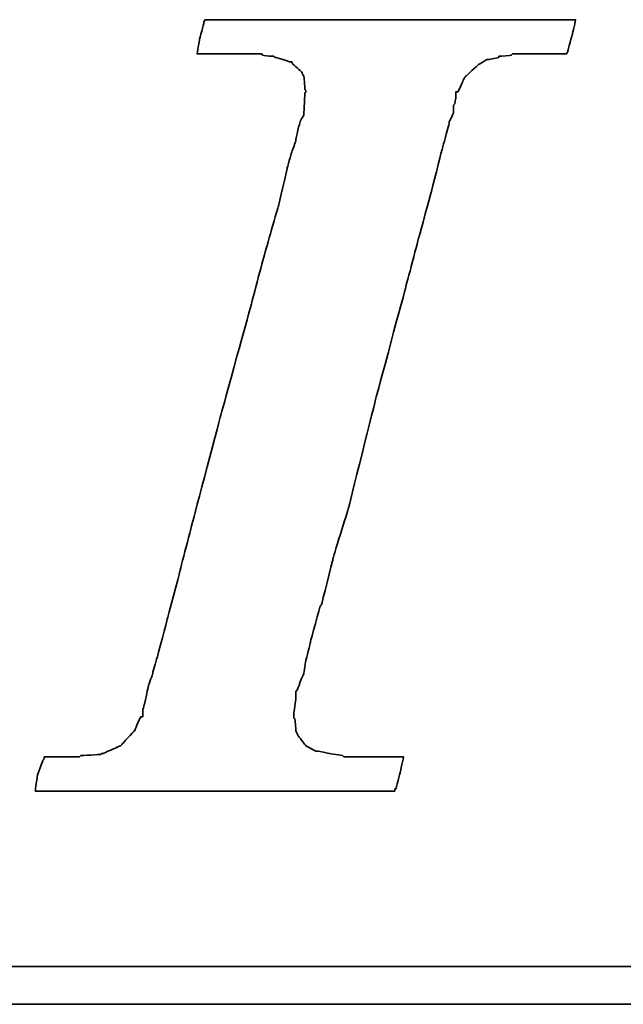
# Model space of a CAD drawing. Header units: millimetres. Extents: x 32 to 345, y -37 to 67.
# Tile 33 of 54: x 262.13 to 263.76, y -2.4 to 0.26. Entities that reach past the tile are written whole.
import ezdxf

# ---------------------------------------------------------------- set-up
doc = ezdxf.new("R2010")
doc.units = ezdxf.units.MM
doc.header["$LTSCALE"] = 0.15
doc.layers.add('DIM', color=4, linetype='CONTINUOUS')
doc.layers.add('layer 1', color=7, linetype='CONTINUOUS')

# ---------------------------------------------------------------- blocks, each defined once
blk = doc.blocks.new('TBI MOTION logo(完整正式版)')
at = {"layer": 'layer 1', "color": 22, "lineweight": 35}
for points, knots in [([(-40.59125, -7.94375), (-40.59125, -7.94375), (-40.97375, -7.94375), (-40.97375, -7.94375), (-40.97375, -7.94375), (-40.97375, -7.94375), (-41.38125, -7.94375), (-41.38125, -7.94375), (-41.38125, -7.94375), (-41.38125, -7.94375), (-41.54875, -7.94375), (-41.54875, -7.94375), (-41.54875, -7.94375), (-41.54875, -7.94375), (-41.59875, -7.94375), (-41.59875, -7.94375), (-41.59875, -7.94375), (-41.59875, -7.94375), (-41.88375, -7.94375), (-41.88375, -7.94375), (-41.88375, -7.94375), (-41.88375, -7.94375), (-41.90875, -7.91875), (-41.90875, -7.91875), (-41.90875, -7.91875), (-41.90875, -7.91875), (-42.19875, -7.87125), (-42.19875, -7.87125), (-42.19875, -7.87125), (-42.19875, -7.87125), (-42.43875, -7.82375), (-42.43875, -7.82375), (-42.43875, -7.82375), (-42.43875, -7.82375), (-42.45875, -7.82375), (-42.45875, -7.82375), (-42.45875, -7.82375), (-42.45875, -7.82375), (-42.48625, -7.82375), (-42.48625, -7.82375), (-42.48625, -7.82375), (-42.48625, -7.82375), (-42.67625, -7.72375), (-42.67625, -7.72375), (-42.67625, -7.72375), (-42.67625, -7.72375), (-42.70125, -7.70375), (-42.70125, -7.70375), (-42.70125, -7.70375), (-42.70125, -7.70375), (-42.72375, -7.67875), (-42.72375, -7.67875), (-42.72375, -7.67875), (-42.72375, -7.67875), (-42.86875, -7.48875), (-42.86875, -7.48875), (-42.86875, -7.48875), (-42.86875, -7.48875), (-42.89375, -7.43875), (-42.89375, -7.43875), (-42.89375, -7.43875), (-42.89375, -7.43875), (-42.91875, -7.38875), (-42.91875, -7.38875), (-42.91875, -7.38875), (-42.91875, -7.38875), (-42.93875, -7.12875), (-42.93875, -7.12875), (-42.93875, -7.12875), (-42.93875, -7.12875), (-42.96375, -7.10375), (-42.96375, -7.10375), (-42.96375, -7.10375), (-42.96375, -7.10375), (-42.96375, -7.05375), (-42.96375, -7.05375), (-42.96375, -7.05375), (-42.96375, -7.05375), (-42.96375, -7.00875), (-42.96375, -7.00875), (-42.96375, -7.00875), (-42.96375, -7.00875), (-42.91875, -6.69625), (-42.91875, -6.69625), (-42.91875, -6.69625), (-42.91875, -6.69625), (-42.91875, -6.62375), (-42.91875, -6.62375), (-42.91875, -6.62375), (-42.91875, -6.62375), (-42.91875, -6.59625), (-42.91875, -6.59625), (-42.91875, -6.59625), (-42.91875, -6.59625), (-42.91875, -6.57375), (-42.91875, -6.57375), (-42.91875, -6.57375), (-42.91875, -6.57375), (-42.91875, -6.52875), (-42.91875, -6.52875), (-42.91875, -6.52875), (-42.91875, -6.52875), (-42.89375, -6.50375), (-42.89375, -6.50375), (-42.89375, -6.50375), (-42.89375, -6.50375), (-42.84375, -6.38375), (-42.84375, -6.38375), (-42.84375, -6.38375), (-42.84375, -6.38375), (-42.84375, -6.35875), (-42.84375, -6.35875), (-42.84375, -6.35875), (-42.84375, -6.35875), (-42.74625, -6.14375), (-42.74625, -6.14375), (-42.74625, -6.14375), (-42.74625, -6.14375), (-42.70125, -5.85375), (-42.70125, -5.85375), (-42.70125, -5.85375), (-42.70125, -5.85375), (-42.60375, -5.47125), (-42.60375, -5.47125), (-42.60375, -5.47125), (-42.60375, -5.47125), (-42.60375, -5.44875), (-42.60375, -5.44875), (-42.60375, -5.44875), (-42.60375, -5.44875), (-42.38875, -4.67875), (-42.38875, -4.67875), (-42.38875, -4.67875), (-42.38875, -4.67875), (-42.36375, -4.65375), (-42.36375, -4.65375), (-42.36375, -4.65375), (-42.36375, -4.65375), (-42.12375, -3.69625), (-42.12375, -3.69625), (-42.12375, -3.69625), (-42.12375, -3.69625), (-42.12375, -3.67374), (-42.12375, -3.67374), (-42.12375, -3.67374), (-42.12375, -3.67374), (-41.78875, -2.59374), (-41.78875, -2.59374), (-41.78875, -2.59374), (-41.78875, -2.59374), (-41.18875, -0.19375), (-41.18875, -0.19375), (-41.18875, -0.19375), (-41.18875, -0.19375), (-40.54375, 2.20624), (-40.54375, 2.20624), (-40.54375, 2.20624), (-40.54375, 2.20624), (-40.25375, 3.30875), (-40.25375, 3.30875), (-40.25375, 3.30875), (-40.25375, 3.30875), (-39.98875, 4.27125), (-39.98875, 4.27125), (-39.98875, 4.27125), (-39.98875, 4.27125), (-39.77375, 5.13125), (-39.77375, 5.13125), (-39.77375, 5.13125), (-39.77375, 5.13125), (-39.67875, 5.47125), (-39.67875, 5.47125), (-39.67875, 5.47125), (-39.67875, 5.47125), (-39.60375, 5.75625), (-39.60375, 5.75625), (-39.60375, 5.75625), (-39.60375, 5.75625), (-39.60375, 5.78125), (-39.60375, 5.78125), (-39.60375, 5.78125), (-39.60375, 5.78125), (-39.50875, 5.97125), (-39.50875, 5.97125), (-39.50875, 5.97125), (-39.50875, 5.97125), (-39.50875, 6.13875), (-39.50875, 6.13875), (-39.50875, 6.13875), (-39.50875, 6.13875), (-39.48625, 6.16625), (-39.48625, 6.16625), (-39.48625, 6.16625), (-39.48625, 6.16625), (-39.46125, 6.28625), (-39.46125, 6.28625), (-39.46125, 6.28625), (-39.46125, 6.28625), (-39.46125, 6.42625), (-39.46125, 6.42625), (-39.46125, 6.42625), (-39.46125, 6.42625), (-39.41375, 6.42625), (-39.41375, 6.42625), (-39.41375, 6.42625), (-39.41375, 6.42625), (-39.29375, 6.69125), (-39.29375, 6.69125), (-39.29375, 6.69125), (-39.29375, 6.69125), (-39.26875, 6.74125), (-39.26875, 6.74125), (-39.26875, 6.74125), (-39.26875, 6.74125), (-39.24375, 6.76625), (-39.24375, 6.76625), (-39.24375, 6.76625), (-39.24375, 6.76625), (-38.98375, 7.00624), (-38.98375, 7.00624), (-38.98375, 7.00624), (-38.98375, 7.00624), (-38.95625, 7.02624), (-38.95625, 7.02624), (-38.95625, 7.02624), (-38.95625, 7.02624), (-38.78875, 7.12624), (-38.78875, 7.12624), (-38.78875, 7.12624), (-38.78875, 7.12624), (-38.76375, 7.12624), (-38.76375, 7.12624), (-38.76375, 7.12624), (-38.76375, 7.12624), (-38.74375, 7.12624), (-38.74375, 7.12624), (-38.74375, 7.12624), (-38.74375, 7.12624), (-38.52875, 7.17125), (-38.52875, 7.17125), (-38.52875, 7.17125), (-38.52875, 7.17125), (-38.52875, 7.19624), (-38.52875, 7.19624), (-38.52875, 7.19624), (-38.52875, 7.19624), (-38.50375, 7.19624), (-38.50375, 7.19624), (-38.50375, 7.19624), (-38.50375, 7.19624), (-38.26125, 7.21875), (-38.26125, 7.21875), (-38.26125, 7.21875), (-38.26125, 7.21875), (-38.23875, 7.24624), (-38.23875, 7.24624), (-38.23875, 7.24624), (-38.23875, 7.24624), (-38.21625, 7.24624), (-38.21625, 7.24624), (-38.21625, 7.24624), (-38.21625, 7.24624), (-38.18875, 7.24624), (-38.18875, 7.24624), (-38.18875, 7.24624), (-38.18875, 7.24624), (-37.90375, 7.24624), (-37.90375, 7.24624), (-37.90375, 7.24624), (-37.90375, 7.24624), (-37.85375, 7.24624), (-37.85375, 7.24624), (-37.85375, 7.24624), (-37.85375, 7.24624), (-37.75875, 7.24624), (-37.75875, 7.24624), (-37.75875, 7.24624), (-37.75875, 7.24624), (-37.42375, 7.24624), (-37.42375, 7.24624), (-37.42375, 7.24624), (-37.42375, 7.24624), (-37.08875, 7.24624), (-37.08875, 7.24624), (-37.08875, 7.24624), (-37.08875, 7.24624), (-37.06375, 7.24624), (-37.06375, 7.24624), (-37.06375, 7.24624), (-37.06375, 7.24624), (-37.06375, 7.26624), (-37.06375, 7.26624), (-37.06375, 7.26624), (-37.06375, 7.26624), (-37.03875, 7.29125), (-37.03875, 7.29125), (-37.03875, 7.29125), (-37.03875, 7.29125), (-37.03875, 7.31625), (-37.03875, 7.31625), (-37.03875, 7.31625), (-37.03875, 7.31625), (-36.94125, 7.67625), (-36.94125, 7.67625), (-36.94125, 7.67625), (-36.94125, 7.67625), (-36.86875, 7.98625), (-36.86875, 7.98625), (-36.86875, 7.98625), (-36.86875, 7.98625), (-36.98875, 7.98625), (-36.98875, 7.98625), (-36.98875, 7.98625), (-36.98875, 7.98625), (-37.42375, 7.98625), (-37.42375, 7.98625), (-37.42375, 7.98625), (-37.42375, 7.98625), (-37.94875, 7.98625), (-37.94875, 7.98625), (-37.94875, 7.98625), (-37.94875, 7.98625), (-38.57375, 7.98625), (-38.57375, 7.98625), (-38.57375, 7.98625), (-38.57375, 7.98625), (-39.29375, 7.98625), (-39.29375, 7.98625), (-39.29375, 7.98625), (-39.29375, 7.98625), (-40.82875, 7.98625), (-40.82875, 7.98625), (-40.82875, 7.98625), (-40.82875, 7.98625), (-42.36375, 7.98625), (-42.36375, 7.98625), (-42.36375, 7.98625), (-42.36375, 7.98625), (-43.08375, 7.98625), (-43.08375, 7.98625), (-43.08375, 7.98625), (-43.08375, 7.98625), (-43.70875, 7.98625), (-43.70875, 7.98625), (-43.70875, 7.98625), (-43.70875, 7.98625), (-44.23375, 7.98625), (-44.23375, 7.98625), (-44.23375, 7.98625), (-44.23375, 7.98625), (-44.66875, 7.98625), (-44.66875, 7.98625), (-44.66875, 7.98625), (-44.66875, 7.98625), (-44.88375, 7.98625), (-44.88375, 7.98625), (-44.88375, 7.98625), (-44.88375, 7.98625), (-44.90875, 7.94125), (-44.90875, 7.94125), (-44.90875, 7.94125), (-44.90875, 7.94125), (-44.90875, 7.91625), (-44.90875, 7.91625), (-44.90875, 7.91625), (-44.90875, 7.91625), (-45.00375, 7.55625), (-45.00375, 7.55625), (-45.00375, 7.55625), (-45.00375, 7.55625), (-45.05375, 7.24624), (-45.05375, 7.24624), (-45.05375, 7.24624), (-45.05375, 7.24624), (-44.61875, 7.24624), (-44.61875, 7.24624), (-44.61875, 7.24624), (-44.61875, 7.24624), (-44.11375, 7.24624), (-44.11375, 7.24624), (-44.11375, 7.24624), (-44.11375, 7.24624), (-43.99375, 7.24624), (-43.99375, 7.24624), (-43.99375, 7.24624), (-43.99375, 7.24624), (-43.94625, 7.24624), (-43.94625, 7.24624), (-43.94625, 7.24624), (-43.94625, 7.24624), (-43.92374, 7.24624), (-43.92374, 7.24624), (-43.92374, 7.24624), (-43.92374, 7.24624), (-43.65875, 7.24624), (-43.65875, 7.24624), (-43.65875, 7.24624), (-43.65875, 7.24624), (-43.63875, 7.21875), (-43.63875, 7.21875), (-43.63875, 7.21875), (-43.63875, 7.21875), (-43.46875, 7.19624), (-43.46875, 7.19624), (-43.46875, 7.19624), (-43.46875, 7.19624), (-43.39875, 7.19624), (-43.39875, 7.19624), (-43.39875, 7.19624), (-43.39875, 7.19624), (-43.37125, 7.17125), (-43.37125, 7.17125), (-43.37125, 7.17125), (-43.37125, 7.17125), (-43.34875, 7.17125), (-43.34875, 7.17125), (-43.34875, 7.17125), (-43.34875, 7.17125), (-43.20375, 7.12624), (-43.20375, 7.12624), (-43.20375, 7.12624), (-43.20375, 7.12624), (-43.05875, 7.07624), (-43.05875, 7.07624), (-43.05875, 7.07624), (-43.05875, 7.07624), (-43.01375, 7.07624), (-43.01375, 7.07624), (-43.01375, 7.07624), (-43.01375, 7.07624), (-42.98875, 7.02624), (-42.98875, 7.02624), (-42.98875, 7.02624), (-42.98875, 7.02624), (-42.79875, 6.86125), (-42.79875, 6.86125), (-42.79875, 6.86125), (-42.79875, 6.86125), (-42.77375, 6.81125), (-42.77375, 6.81125), (-42.77375, 6.81125), (-42.77375, 6.81125), (-42.74625, 6.76625), (-42.74625, 6.76625), (-42.74625, 6.76625), (-42.74625, 6.76625), (-42.72375, 6.47625), (-42.72375, 6.47625), (-42.72375, 6.47625), (-42.72375, 6.47625), (-42.70125, 6.45124), (-42.70125, 6.45124), (-42.70125, 6.45124), (-42.70125, 6.45124), (-42.70125, 6.42625), (-42.70125, 6.42625), (-42.70125, 6.42625), (-42.70125, 6.42625), (-42.72375, 6.40625), (-42.72375, 6.40625), (-42.72375, 6.40625), (-42.72375, 6.40625), (-42.74625, 5.97125), (-42.74625, 5.97125), (-42.74625, 5.97125), (-42.74625, 5.97125), (-42.74625, 5.94625), (-42.74625, 5.94625), (-42.74625, 5.94625), (-42.74625, 5.94625), (-42.74625, 5.92625), (-42.74625, 5.92625), (-42.74625, 5.92625), (-42.74625, 5.92625), (-42.77375, 5.87625), (-42.77375, 5.87625), (-42.77375, 5.87625), (-42.77375, 5.87625), (-42.81875, 5.80625), (-42.81875, 5.80625), (-42.81875, 5.80625), (-42.81875, 5.80625), (-42.86875, 5.63625), (-42.86875, 5.63625), (-42.86875, 5.63625), (-42.86875, 5.63625), (-42.91875, 5.39625), (-42.91875, 5.39625), (-42.91875, 5.39625), (-42.91875, 5.39625), (-42.91875, 5.37124), (-42.91875, 5.37124), (-42.91875, 5.37124), (-42.91875, 5.37124), (-43.01375, 5.10874), (-43.01375, 5.10874), (-43.01375, 5.10874), (-43.01375, 5.10874), (-43.10875, 4.77124), (-43.10875, 4.77124), (-43.10875, 4.77124), (-43.10875, 4.77124), (-43.29875, 3.95625), (-43.29875, 3.95625), (-43.29875, 3.95625), (-43.29875, 3.95625), (-43.58875, 2.95125), (-43.58875, 2.95125), (-43.58875, 2.95125), (-43.58875, 2.95125), (-43.87375, 1.87125), (-43.87375, 1.87125), (-43.87375, 1.87125), (-43.87375, 1.87125), (-44.52625, -0.50374), (-44.52625, -0.50374), (-44.52625, -0.50374), (-44.52625, -0.50374), (-45.14875, -2.85375), (-45.14875, -2.85375), (-45.14875, -2.85375), (-45.14875, -2.85375), (-45.43375, -3.95875), (-45.43375, -3.95875), (-45.43375, -3.95875), (-45.43375, -3.95875), (-45.69875, -4.96875), (-45.69875, -4.96875), (-45.69875, -4.96875), (-45.69875, -4.96875), (-45.91375, -5.78375), (-45.91375, -5.78375), (-45.91375, -5.78375), (-45.91375, -5.78375), (-46.01375, -6.11875), (-46.01375, -6.11875), (-46.01375, -6.11875), (-46.01375, -6.11875), (-46.01375, -6.14375), (-46.01375, -6.14375), (-46.01375, -6.14375), (-46.01375, -6.14375), (-46.10875, -6.40875), (-46.10875, -6.40875), (-46.10875, -6.40875), (-46.10875, -6.40875), (-46.15375, -6.64875), (-46.15375, -6.64875), (-46.15375, -6.64875), (-46.15375, -6.64875), (-46.20375, -6.83875), (-46.20375, -6.83875), (-46.20375, -6.83875), (-46.20375, -6.83875), (-46.22875, -6.93375), (-46.22875, -6.93375), (-46.22875, -6.93375), (-46.22875, -6.93375), (-46.22875, -7.07875), (-46.22875, -7.07875), (-46.22875, -7.07875), (-46.22875, -7.07875), (-46.27375, -7.07875), (-46.27375, -7.07875), (-46.27375, -7.07875), (-46.27375, -7.07875), (-46.39375, -7.34375), (-46.39375, -7.34375), (-46.39375, -7.34375), (-46.39375, -7.34375), (-46.39375, -7.36875), (-46.39375, -7.36875), (-46.39375, -7.36875), (-46.39375, -7.36875), (-46.42125, -7.38875), (-46.42125, -7.38875), (-46.42125, -7.38875), (-46.42125, -7.38875), (-46.68375, -7.67875), (-46.68375, -7.67875), (-46.68375, -7.67875), (-46.68375, -7.67875), (-46.70875, -7.70375), (-46.70875, -7.70375), (-46.70875, -7.70375), (-46.70875, -7.70375), (-46.75375, -7.72375), (-46.75375, -7.72375), (-46.75375, -7.72375), (-46.75375, -7.72375), (-47.08875, -7.87125), (-47.08875, -7.87125), (-47.08875, -7.87125), (-47.08875, -7.87125), (-47.11625, -7.87125), (-47.11625, -7.87125), (-47.11625, -7.87125), (-47.11625, -7.87125), (-47.13875, -7.89375), (-47.13875, -7.89375), (-47.13875, -7.89375), (-47.13875, -7.89375), (-47.56875, -7.91875), (-47.56875, -7.91875), (-47.56875, -7.91875), (-47.56875, -7.91875), (-47.59625, -7.94375), (-47.59625, -7.94375), (-47.59625, -7.94375), (-47.59625, -7.94375), (-47.64375, -7.94375), (-47.64375, -7.94375), (-47.64375, -7.94375), (-47.64375, -7.94375), (-47.73625, -7.94375), (-47.73625, -7.94375), (-47.73625, -7.94375), (-47.73625, -7.94375), (-48.07375, -7.94375), (-48.07375, -7.94375), (-48.07375, -7.94375), (-48.07375, -7.94375), (-48.36125, -7.94375), (-48.36125, -7.94375), (-48.36125, -7.94375), (-48.36125, -7.94375), (-48.36125, -7.96625), (-48.36125, -7.96625), (-48.36125, -7.96625), (-48.36125, -7.96625), (-48.36125, -7.99125), (-48.36125, -7.99125), (-48.36125, -7.99125), (-48.36125, -7.99125), (-48.38875, -8.01375), (-48.38875, -8.01375), (-48.38875, -8.01375), (-48.38875, -8.01375), (-48.50875, -8.34875), (-48.50875, -8.34875), (-48.50875, -8.34875), (-48.50875, -8.34875), (-48.55375, -8.68625), (-48.55375, -8.68625), (-48.55375, -8.68625), (-48.55375, -8.68625), (-48.45875, -8.68625), (-48.45875, -8.68625), (-48.45875, -8.68625), (-48.45875, -8.68625), (-48.07375, -8.68625), (-48.07375, -8.68625), (-48.07375, -8.68625), (-48.07375, -8.68625), (-47.52375, -8.68625), (-47.52375, -8.68625), (-47.52375, -8.68625), (-47.52375, -8.68625), (-46.92375, -8.68625), (-46.92375, -8.68625), (-46.92375, -8.68625), (-46.92375, -8.68625), (-46.25375, -8.68625), (-46.25375, -8.68625), (-46.25375, -8.68625), (-46.25375, -8.68625), (-46.20375, -8.68625), (-46.20375, -8.68625), (-46.20375, -8.68625), (-46.20375, -8.68625), (-44.71375, -8.68625), (-44.71375, -8.68625), (-44.71375, -8.68625), (-44.71375, -8.68625), (-43.22875, -8.68625), (-43.22875, -8.68625), (-43.22875, -8.68625), (-43.22875, -8.68625), (-42.55875, -8.68625), (-42.55875, -8.68625), (-42.55875, -8.68625), (-42.55875, -8.68625), (-42.50875, -8.68625), (-42.50875, -8.68625), (-42.50875, -8.68625), (-42.50875, -8.68625), (-41.93375, -8.68625), (-41.93375, -8.68625), (-41.93375, -8.68625), (-41.93375, -8.68625), (-41.38125, -8.68625), (-41.38125, -8.68625), (-41.38125, -8.68625), (-41.38125, -8.68625), (-40.97375, -8.68625), (-40.97375, -8.68625), (-40.97375, -8.68625), (-40.97375, -8.68625), (-40.78125, -8.68625), (-40.78125, -8.68625), (-40.78125, -8.68625), (-40.78125, -8.68625), (-40.78125, -8.63875), (-40.78125, -8.63875), (-40.78125, -8.63875), (-40.78125, -8.63875), (-40.75875, -8.63875), (-40.75875, -8.63875), (-40.75875, -8.63875), (-40.75875, -8.63875), (-40.66375, -8.27875), (-40.66375, -8.27875), (-40.66375, -8.27875), (-40.66375, -8.27875), (-40.59125, -7.94375), (-40.59125, -7.94375)], [0, 0, 0, 0, 0.00558659, 0.00558659, 0.00558659, 0.0055866, 0.01117318, 0.01117318, 0.01117318, 0.01117319, 0.01675978, 0.01675978, 0.01675978, 0.01675979, 0.02234637, 0.02234637, 0.02234637, 0.02234638, 0.02793296, 0.02793296, 0.02793296, 0.02793297, 0.03351955, 0.03351955, 0.03351955, 0.03351956, 0.03910615, 0.03910615, 0.03910615, 0.03910616, 0.04469274, 0.04469274, 0.04469274, 0.04469275, 0.05027933, 0.05027933, 0.05027933, 0.05027934, 0.05586592, 0.05586592, 0.05586592, 0.05586593, 0.06145251, 0.06145251, 0.06145251, 0.06145252, 0.06703911, 0.06703911, 0.06703911, 0.06703912, 0.0726257, 0.0726257, 0.0726257, 0.07262571, 0.07821229, 0.07821229, 0.07821229, 0.0782123, 0.08379888, 0.08379888, 0.08379888, 0.08379889, 0.08938547, 0.08938547, 0.08938547, 0.08938548, 0.09497207, 0.09497207, 0.09497207, 0.09497208, 0.10055866, 0.10055866, 0.10055866, 0.10055867, 0.10614525, 0.10614525, 0.10614525, 0.10614526, 0.11173184, 0.11173184, 0.11173184, 0.11173185, 0.11731844, 0.11731844, 0.11731844, 0.11731845, 0.12290503, 0.12290503, 0.12290503, 0.12290504, 0.12849162, 0.12849162, 0.12849162, 0.12849163, 0.13407821, 0.13407821, 0.13407821, 0.13407822, 0.1396648, 0.1396648, 0.1396648, 0.13966481, 0.1452514, 0.1452514, 0.1452514, 0.14525141, 0.15083799, 0.15083799, 0.15083799, 0.150838, 0.15642458, 0.15642458, 0.15642458, 0.15642459, 0.16201117, 0.16201117, 0.16201117, 0.16201118, 0.16759777, 0.16759777, 0.16759777, 0.16759778, 0.17318436, 0.17318436, 0.17318436, 0.17318437, 0.17877095, 0.17877095, 0.17877095, 0.17877096, 0.18435754, 0.18435754, 0.18435754, 0.18435755, 0.18994413, 0.18994413, 0.18994413, 0.18994414, 0.19553073, 0.19553073, 0.19553073, 0.19553074, 0.20111732, 0.20111732, 0.20111732, 0.20111733, 0.20670391, 0.20670391, 0.20670391, 0.20670392, 0.2122905, 0.2122905, 0.2122905, 0.21229051, 0.21787709, 0.21787709, 0.21787709, 0.2178771, 0.22346369, 0.22346369, 0.22346369, 0.2234637, 0.22905028, 0.22905028, 0.22905028, 0.22905029, 0.23463687, 0.23463687, 0.23463687, 0.23463688, 0.24022346, 0.24022346, 0.24022346, 0.24022347, 0.24581006, 0.24581006, 0.24581006, 0.24581007, 0.25139665, 0.25139665, 0.25139665, 0.25139666, 0.25698324, 0.25698324, 0.25698324, 0.25698325, 0.26256983, 0.26256983, 0.26256983, 0.26256984, 0.26815642, 0.26815642, 0.26815642, 0.26815643, 0.27374302, 0.27374302, 0.27374302, 0.27374303, 0.27932961, 0.27932961, 0.27932961, 0.27932962, 0.2849162, 0.2849162, 0.2849162, 0.28491621, 0.29050279, 0.29050279, 0.29050279, 0.2905028, 0.29608939, 0.29608939, 0.29608939, 0.2960894, 0.30167598, 0.30167598, 0.30167598, 0.30167599, 0.30726257, 0.30726257, 0.30726257, 0.30726258, 0.31284916, 0.31284916, 0.31284916, 0.31284917, 0.31843575, 0.31843575, 0.31843575, 0.31843576, 0.32402235, 0.32402235, 0.32402235, 0.32402236, 0.32960894, 0.32960894, 0.32960894, 0.32960895, 0.33519553, 0.33519553, 0.33519553, 0.33519554, 0.34078212, 0.34078212, 0.34078212, 0.34078213, 0.34636872, 0.34636872, 0.34636872, 0.34636873, 0.35195531, 0.35195531, 0.35195531, 0.35195532, 0.3575419, 0.3575419, 0.3575419, 0.35754191, 0.36312849, 0.36312849, 0.36312849, 0.3631285, 0.36871508, 0.36871508, 0.36871508, 0.36871509, 0.37430168, 0.37430168, 0.37430168, 0.37430169, 0.37988827, 0.37988827, 0.37988827, 0.37988828, 0.38547486, 0.38547486, 0.38547486, 0.38547487, 0.39106145, 0.39106145, 0.39106145, 0.39106146, 0.39664804, 0.39664804, 0.39664804, 0.39664805, 0.40223464, 0.40223464, 0.40223464, 0.40223465, 0.40782123, 0.40782123, 0.40782123, 0.40782124, 0.41340782, 0.41340782, 0.41340782, 0.41340783, 0.41899441, 0.41899441, 0.41899441, 0.41899442, 0.42458101, 0.42458101, 0.42458101, 0.42458102, 0.4301676, 0.4301676, 0.4301676, 0.43016761, 0.43575419, 0.43575419, 0.43575419, 0.4357542, 0.44134078, 0.44134078, 0.44134078, 0.44134079, 0.44692737, 0.44692737, 0.44692737, 0.44692738, 0.45251397, 0.45251397, 0.45251397, 0.45251398, 0.45810056, 0.45810056, 0.45810056, 0.45810057, 0.46368715, 0.46368715, 0.46368715, 0.46368716, 0.46927374, 0.46927374, 0.46927374, 0.46927375, 0.47486034, 0.47486034, 0.47486034, 0.47486035, 0.48044693, 0.48044693, 0.48044693, 0.48044694, 0.48603352, 0.48603352, 0.48603352, 0.48603353, 0.49162011, 0.49162011, 0.49162011, 0.49162012, 0.4972067, 0.4972067, 0.4972067, 0.49720671, 0.5027933, 0.5027933, 0.5027933, 0.50279331, 0.50837989, 0.50837989, 0.50837989, 0.5083799, 0.51396648, 0.51396648, 0.51396648, 0.51396649, 0.51955307, 0.51955307, 0.51955307, 0.51955308, 0.52513966, 0.52513966, 0.52513966, 0.52513967, 0.53072626, 0.53072626, 0.53072626, 0.53072627, 0.53631285, 0.53631285, 0.53631285, 0.53631286, 0.54189944, 0.54189944, 0.54189944, 0.54189945, 0.54748603, 0.54748603, 0.54748603, 0.54748604, 0.55307263, 0.55307263, 0.55307263, 0.55307264, 0.55865922, 0.55865922, 0.55865922, 0.55865923, 0.56424581, 0.56424581, 0.56424581, 0.56424582, 0.5698324, 0.5698324, 0.5698324, 0.56983241, 0.57541899, 0.57541899, 0.57541899, 0.575419, 0.58100559, 0.58100559, 0.58100559, 0.5810056, 0.58659218, 0.58659218, 0.58659218, 0.58659219, 0.59217877, 0.59217877, 0.59217877, 0.59217878, 0.59776536, 0.59776536, 0.59776536, 0.59776537, 0.60335196, 0.60335196, 0.60335196, 0.60335197, 0.60893855, 0.60893855, 0.60893855, 0.60893856, 0.61452514, 0.61452514, 0.61452514, 0.61452515, 0.62011173, 0.62011173, 0.62011173, 0.62011174, 0.62569832, 0.62569832, 0.62569832, 0.62569833, 0.63128492, 0.63128492, 0.63128492, 0.63128493, 0.63687151, 0.63687151, 0.63687151, 0.63687152, 0.6424581, 0.6424581, 0.6424581, 0.64245811, 0.64804469, 0.64804469, 0.64804469, 0.6480447, 0.65363128, 0.65363128, 0.65363128, 0.65363129, 0.65921788, 0.65921788, 0.65921788, 0.65921789, 0.66480447, 0.66480447, 0.66480447, 0.66480448, 0.67039106, 0.67039106, 0.67039106, 0.67039107, 0.67597765, 0.67597765, 0.67597765, 0.67597766, 0.68156425, 0.68156425, 0.68156425, 0.68156426, 0.68715084, 0.68715084, 0.68715084, 0.68715085, 0.69273743, 0.69273743, 0.69273743, 0.69273744, 0.69832402, 0.69832402, 0.69832402, 0.69832403, 0.70391061, 0.70391061, 0.70391061, 0.70391062, 0.70949721, 0.70949721, 0.70949721, 0.70949722, 0.7150838, 0.7150838, 0.7150838, 0.71508381, 0.72067039, 0.72067039, 0.72067039, 0.7206704, 0.72625698, 0.72625698, 0.72625698, 0.72625699, 0.73184358, 0.73184358, 0.73184358, 0.73184359, 0.73743017, 0.73743017, 0.73743017, 0.73743018, 0.74301676, 0.74301676, 0.74301676, 0.74301677, 0.74860335, 0.74860335, 0.74860335, 0.74860336, 0.75418994, 0.75418994, 0.75418994, 0.75418995, 0.75977654, 0.75977654, 0.75977654, 0.75977655, 0.76536313, 0.76536313, 0.76536313, 0.76536314, 0.77094972, 0.77094972, 0.77094972, 0.77094973, 0.77653631, 0.77653631, 0.77653631, 0.77653632, 0.78212291, 0.78212291, 0.78212291, 0.78212292, 0.7877095, 0.7877095, 0.7877095, 0.78770951, 0.79329609, 0.79329609, 0.79329609, 0.7932961, 0.79888268, 0.79888268, 0.79888268, 0.79888269, 0.80446927, 0.80446927, 0.80446927, 0.80446928, 0.81005587, 0.81005587, 0.81005587, 0.81005588, 0.81564246, 0.81564246, 0.81564246, 0.81564247, 0.82122905, 0.82122905, 0.82122905, 0.82122906, 0.82681564, 0.82681564, 0.82681564, 0.82681565, 0.83240223, 0.83240223, 0.83240223, 0.83240224, 0.83798883, 0.83798883, 0.83798883, 0.83798884, 0.84357542, 0.84357542, 0.84357542, 0.84357543, 0.84916201, 0.84916201, 0.84916201, 0.84916202, 0.8547486, 0.8547486, 0.8547486, 0.85474861, 0.8603352, 0.8603352, 0.8603352, 0.86033521, 0.86592179, 0.86592179, 0.86592179, 0.8659218, 0.87150838, 0.87150838, 0.87150838, 0.87150839, 0.87709497, 0.87709497, 0.87709497, 0.87709498, 0.88268156, 0.88268156, 0.88268156, 0.88268157, 0.88826816, 0.88826816, 0.88826816, 0.88826817, 0.89385475, 0.89385475, 0.89385475, 0.89385476, 0.89944134, 0.89944134, 0.89944134, 0.89944135, 0.90502793, 0.90502793, 0.90502793, 0.90502794, 0.91061453, 0.91061453, 0.91061453, 0.91061454, 0.91620112, 0.91620112, 0.91620112, 0.91620113, 0.92178771, 0.92178771, 0.92178771, 0.92178772, 0.9273743, 0.9273743, 0.9273743, 0.92737431, 0.93296089, 0.93296089, 0.93296089, 0.9329609, 0.93854749, 0.93854749, 0.93854749, 0.9385475, 0.94413408, 0.94413408, 0.94413408, 0.94413409, 0.94972067, 0.94972067, 0.94972067, 0.94972068, 0.95530726, 0.95530726, 0.95530726, 0.95530727, 0.96089385, 0.96089385, 0.96089385, 0.96089386, 0.96648045, 0.96648045, 0.96648045, 0.96648046, 0.97206704, 0.97206704, 0.97206704, 0.97206705, 0.97765363, 0.97765363, 0.97765363, 0.97765364, 0.98324022, 0.98324022, 0.98324022, 0.98324023, 0.98882682, 0.98882682, 0.98882682, 0.98882683, 0.99441341, 0.99441341, 0.99441341, 0.99441342, 1, 1, 1, 1]), ([(75.90875, -9.47875), (75.90875, -9.47875), (75.90875, -12.28625), (75.90875, -12.28625), (75.90875, -12.28625), (75.90875, -12.28625), (75.90875, -12.47875), (75.90875, -12.47875), (75.90875, -12.47875), (75.90875, -12.47875), (75.71625, -12.47875), (75.71625, -12.47875), (75.71625, -12.47875), (75.71625, -12.47875), (-88.32875, -12.47875), (-88.32875, -12.47875), (-88.32875, -12.47875), (-88.32875, -12.47875), (-88.32875, -13.29375), (-88.32875, -13.29375), (-88.32875, -13.29375), (-88.32875, -13.29375), (82.89125, -13.29375), (82.89125, -13.29375), (82.89125, -13.29375), (82.89125, -13.29375), (75.90875, -9.47875), (75.90875, -9.47875)], [0, 0, 0, 0, 0.14285714, 0.14285714, 0.14285714, 0.14285715, 0.28571429, 0.28571429, 0.28571429, 0.2857143, 0.42857143, 0.42857143, 0.42857143, 0.42857144, 0.57142857, 0.57142857, 0.57142857, 0.57142858, 0.71428571, 0.71428571, 0.71428571, 0.71428572, 0.85714286, 0.85714286, 0.85714286, 0.85714287, 1, 1, 1, 1])]:
    blk.add_open_spline(points, degree=3, knots=knots, dxfattribs=at)

msp = doc.modelspace()

# ---------------------------------------------------------------- block references
at = {"layer": 'DIM', "color": 0, "xscale": 0.1250977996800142, "yscale": 0.1250977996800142, "zscale": 0.1250977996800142}
msp.add_blockref('TBI MOTION logo(完整正式版)', (268.2421, -0.7401), dxfattribs=at)

doc.saveas('drawing.dxf')
